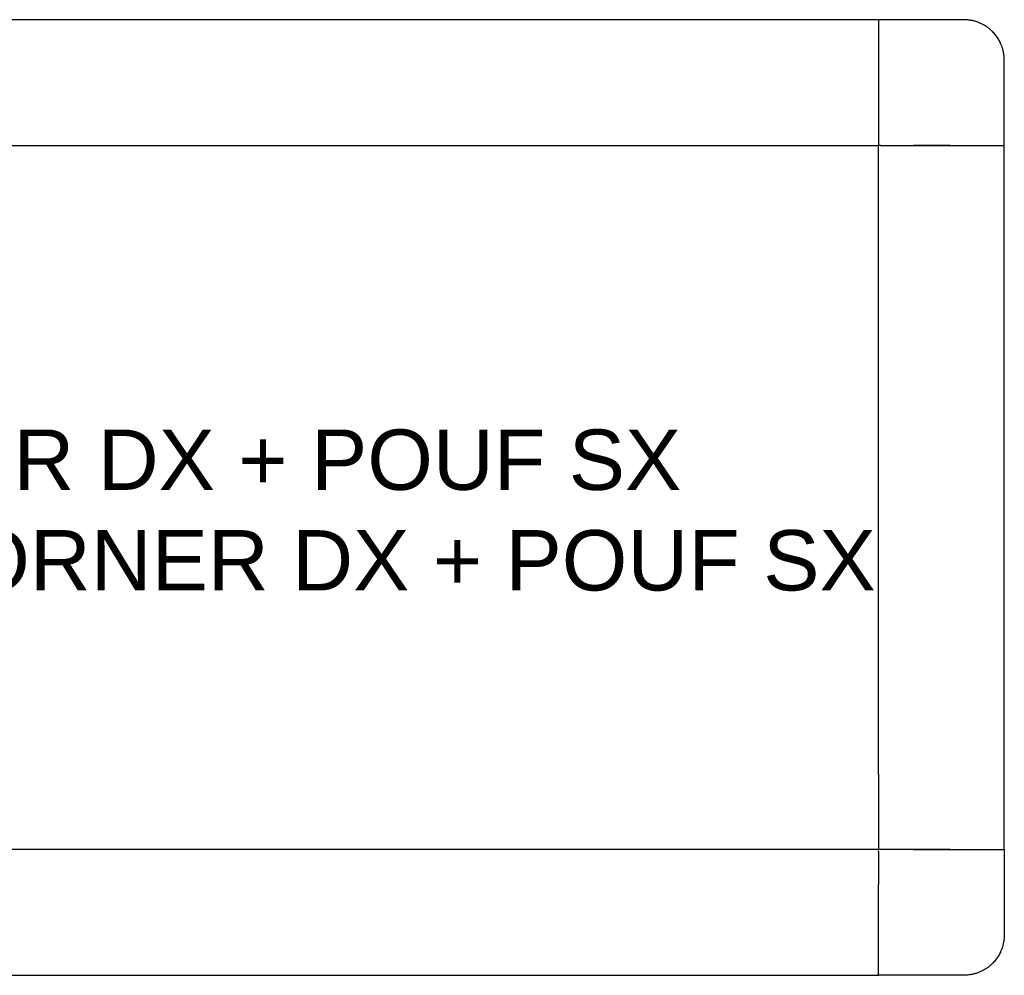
# Model space of a CAD drawing. Header units: millimetres. Extents: x -1470 to 7470, y -12049 to 6674.
# Tile 33 of 58: x 2971 to 3950, y -1975 to -1025. Entities that reach past the tile are written whole.
import ezdxf

# ---------------------------------------------------------------- set-up
doc = ezdxf.new("R2010")
doc.units = ezdxf.units.MM
doc.header["$LTSCALE"] = 10
doc.layers.get('0').update_dxf_attribs({"true_color": 0x000000})
doc.styles.add('Arial Normale', font='txt')

msp = doc.modelspace()

# ---------------------------------------------------------------- linework, layer by layer
at = {"color": 18, "linetype": 'Continuous', "lineweight": 25, "true_color": 0x000000}
for p, q in [((3949.59, -1149.91), (3949.54, -1065.15)), ((3826.63, -1149.91), (3949.59, -1149.91)), ((3859.25, -1849.91), (3949.59, -1849.91)), ((3949.59, -1849.91), (3949.54, -1934.67))]:
    msp.add_line(p, q, dxfattribs=at)
for points in [[(3814.63, -1024.91), (2935, -1024.91)], [(3824.63, -1024.91), (3814.63, -1024.91)], [(3824.63, -1024.91), (3824.63, -1034.91)], [(3949.54, -1065.15), (3949.5, -1063.74), (3949.43, -1062.34), (3949.32, -1060.93), (3949.25, -1060.23), (3949.17, -1059.53), (3949.06, -1058.74), (3948.93, -1057.95), (3948.78, -1057.16), (3948.61, -1056.37), (3948.43, -1055.59), (3948.23, -1054.81), (3948.02, -1054.04), (3947.79, -1053.27), (3947.57, -1052.56), (3947.33, -1051.86), (3947.08, -1051.17), (3946.82, -1050.48), (3946.55, -1049.79), (3946.26, -1049.11), (3945.96, -1048.43), (3945.65, -1047.76), (3945.19, -1046.84), (3944.71, -1045.92), (3944.21, -1045.02), (3943.68, -1044.14), (3943.1, -1043.21), (3942.48, -1042.3), (3941.85, -1041.4), (3941.19, -1040.53), (3940.47, -1039.63), (3939.73, -1038.76), (3938.97, -1037.9), (3938.18, -1037.07), (3937.59, -1036.48), (3936.99, -1035.89), (3936.37, -1035.32), (3935.74, -1034.77), (3935.1, -1034.23), (3934.45, -1033.7), (3933.79, -1033.18), (3933.11, -1032.68), (3932.45, -1032.2), (3931.78, -1031.74), (3931.1, -1031.3), (3930.41, -1030.87), (3929.71, -1030.45), (3929.01, -1030.04), (3928.29, -1029.66), (3927.57, -1029.28), (3926.85, -1028.93), (3926.13, -1028.59), (3925.4, -1028.27), (3924.67, -1027.96), (3923.93, -1027.67), (3923.18, -1027.39), (3922.43, -1027.12), (3921.67, -1026.87), (3920.92, -1026.64), (3920.16, -1026.42), (3919.4, -1026.22), (3918.63, -1026.03), (3917.86, -1025.86), (3917.09, -1025.71), (3916.31, -1025.57), (3915.53, -1025.45), (3914.7, -1025.34), (3913.87, -1025.25), (3913.04, -1025.18), (3912.2, -1025.12), (3910.53, -1025.05), (3908.86, -1025), (3824.63, -1024.91)], [(3824.63, -1034.91), (3824.63, -1115.3)], [(3824.63, -1115.3), (3824.63, -1147.91)], [(2174.63, -1149.91), (3774.63, -1149.91)], [(3774.63, -1149.91), (3824.63, -1149.91)], [(3824.63, -1147.91), (3824.63, -1149.91)], [(3824.63, -1774.91), (3824.63, -1149.91)], [(3826.63, -1149.91), (3824.63, -1149.91)], [(3895.73, -1149.91), (3859.25, -1149.91)], [(3824.63, -1774.91), (3824.63, -1849.74)], [(3774.63, -1849.91), (2174.63, -1849.91)], [(3824.63, -1849.91), (3774.63, -1849.91)], [(3826.63, -1849.91), (3824.63, -1849.91)], [(3824.63, -1851.31), (3824.63, -1850.96)], [(3824.63, -1851.91), (3824.63, -1851.31)], [(3824.63, -1851.91), (3824.63, -1884.53)], [(3895.74, -1849.91), (3826.63, -1849.91)], [(3824.63, -1964.91), (3824.63, -1884.53)], [(3949.54, -1934.67), (3949.5, -1936.08), (3949.43, -1937.49), (3949.32, -1938.89), (3949.25, -1939.59), (3949.17, -1940.29), (3949.06, -1941.09), (3948.93, -1941.88), (3948.78, -1942.67), (3948.61, -1943.45), (3948.43, -1944.23), (3948.23, -1945.01), (3948.02, -1945.79), (3947.79, -1946.56), (3947.57, -1947.26), (3947.33, -1947.96), (3947.08, -1948.66), (3946.82, -1949.35), (3946.55, -1950.04), (3946.26, -1950.72), (3945.96, -1951.39), (3945.65, -1952.06), (3945.19, -1952.99), (3944.71, -1953.9), (3944.21, -1954.8), (3943.68, -1955.69), (3943.1, -1956.62), (3942.48, -1957.53), (3941.85, -1958.42), (3941.19, -1959.3), (3940.47, -1960.19), (3939.73, -1961.07), (3938.97, -1961.92), (3938.18, -1962.75), (3937.59, -1963.35), (3936.99, -1963.93), (3936.37, -1964.5), (3935.74, -1965.06), (3935.1, -1965.6), (3934.45, -1966.13), (3933.79, -1966.65), (3933.11, -1967.15), (3932.45, -1967.62), (3931.78, -1968.08), (3931.1, -1968.53), (3930.41, -1968.96), (3929.71, -1969.38), (3929.01, -1969.78), (3928.29, -1970.17), (3927.57, -1970.54), (3926.85, -1970.89), (3926.13, -1971.23), (3925.4, -1971.56), (3924.67, -1971.86), (3923.93, -1972.16), (3923.18, -1972.44), (3922.43, -1972.7), (3921.67, -1972.95), (3920.92, -1973.18), (3920.16, -1973.4), (3919.4, -1973.6), (3918.63, -1973.79), (3917.86, -1973.96), (3917.09, -1974.11), (3916.31, -1974.25), (3915.53, -1974.38), (3914.22, -1974.55), (3912.9, -1974.67), (3911.57, -1974.76), (3910.25, -1974.81), (3907.41, -1974.84), (3824.63, -1974.91)], [(3824.63, -1974.91), (3824.63, -1964.91)], [(2174.63, -1974.91), (3824.63, -1974.91)]]:
    msp.add_lwpolyline(points, dxfattribs=at)
msp.add_lwpolyline([(3949.59, -1849.91), (3949.59, -1149.91)])

# ---------------------------------------------------------------- texts
at = {"char_height": 60, "attachment_point": 2, "style": 'Arial Normale'}
for s, insert, width in [('SOFA 2 SEATER DX + POUF SX', (2998.7, -1432.34), 2622.3913), ('SOFA 2 SEATER CORNER DX + POUF SX', (2998.7, -1532.34), 3392.6087)]:
    msp.add_mtext(s, dxfattribs=dict(at, insert=insert, width=width))

doc.saveas('drawing.dxf')
